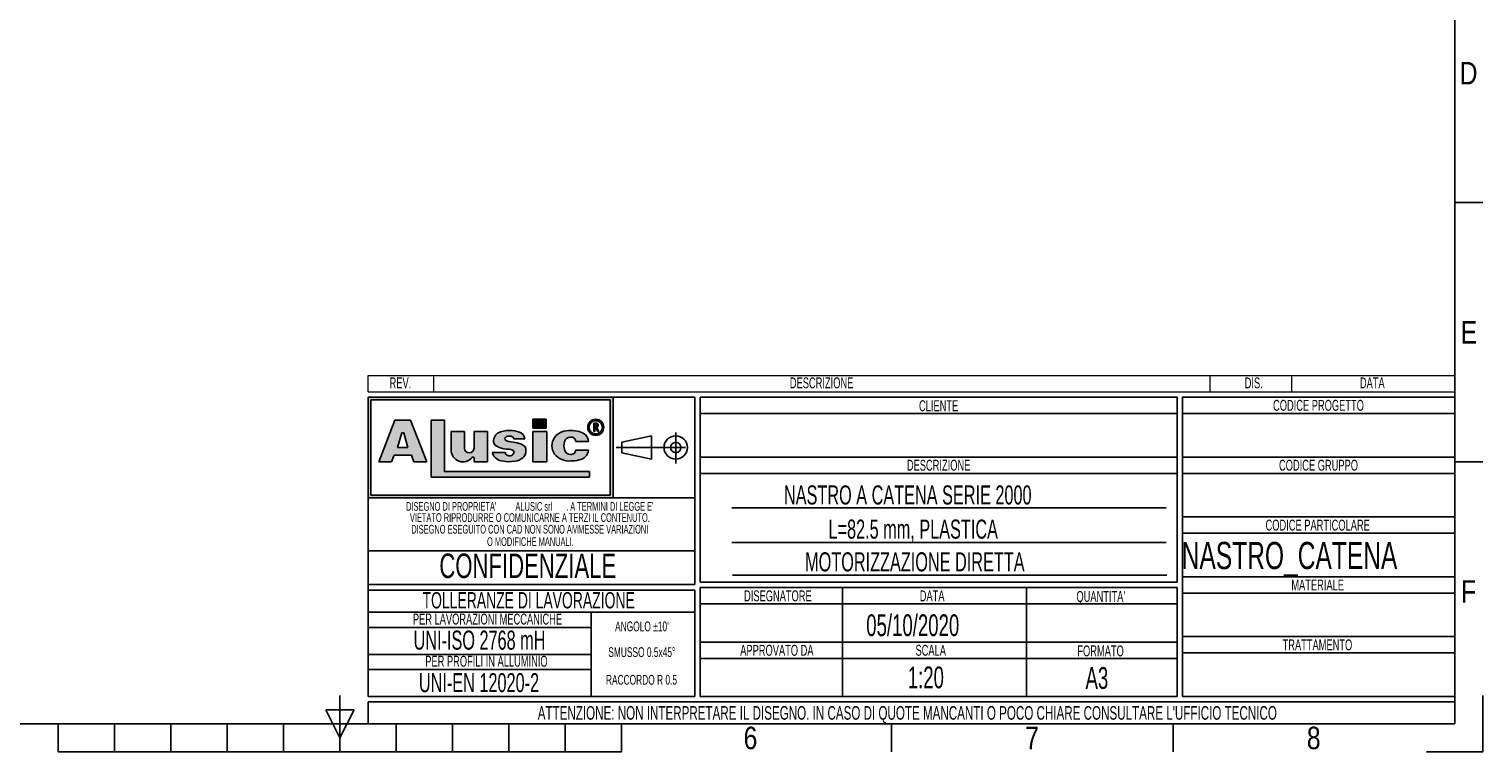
# Model space of a CAD drawing. Header units: millimetres. Extents: x 0 to 420, y 0 to 297.
# Tile 2 of 24: x 153 to 420, y 0 to 133. Entities that reach past the tile are written whole.
import ezdxf
from ezdxf.enums import TextEntityAlignment as Align

# ---------------------------------------------------------------- set-up
doc = ezdxf.new("R2010")
doc.units = ezdxf.units.MM
doc.linetypes.add('CENTERX2', pattern=[20.319999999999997, 12.7, -2.54, 2.54, -2.54])
doc.layers.add('CARTIGLIO', color=140, linetype='Continuous')
doc.styles.add('SLDTEXTSTYLE0', font='TXT', dxfattribs={"width": 0.6382978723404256})
doc.styles.add('SLDTEXTSTYLE1', font='TXT', dxfattribs={"width": 0.675})
doc.styles.add('SLDTEXTSTYLE2', font='TXT', dxfattribs={"width": 0.8214676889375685})

# ---------------------------------------------------------------- blocks, each defined once
blk = doc.blocks.new('SW_NOTE_0')
at = {"layer": 'CARTIGLIO', "color": 0, "insert": (1.968085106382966, 2.578135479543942), "char_height": 2, "attachment_point": 2, "style": 'SLDTEXTSTYLE0'}
blk.add_mtext('DIS.', dxfattribs=at)
blk = doc.blocks.new('SW_NOTE_0_1')
at = {"layer": 'CARTIGLIO', "color": 0, "insert": (7.101063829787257, 2.578135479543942), "char_height": 2, "attachment_point": 2, "style": 'SLDTEXTSTYLE0'}
blk.add_mtext('DESCRIZIONE', dxfattribs=at)
blk = doc.blocks.new('SW_NOTE_0_2')
at = {"layer": 'CARTIGLIO', "color": 0, "insert": (2.845744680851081, 2.578135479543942), "char_height": 2, "attachment_point": 2, "style": 'SLDTEXTSTYLE0'}
blk.add_mtext('DATA', dxfattribs=at)
blk = doc.blocks.new('SW_NOTE_0_3')
at = {"layer": 'CARTIGLIO', "color": 0, "insert": (2.34042553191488, 2.578135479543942), "char_height": 2, "attachment_point": 2, "style": 'SLDTEXTSTYLE0'}
blk.add_mtext('REV.', dxfattribs=at)
blk = doc.blocks.new('SW_NOTE_0_4')
at = {"layer": 'CARTIGLIO', "color": 0, "insert": (14.05585106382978, 4.511737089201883), "char_height": 3.5, "attachment_point": 2, "style": 'SLDTEXTSTYLE0'}
blk.add_mtext('UNI-EN 12020-2', dxfattribs=at)
blk = doc.blocks.new('SW_NOTE_0_5')
at = {"layer": 'CARTIGLIO', "color": 0, "insert": (13.85638297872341, 2.578135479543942), "char_height": 2, "attachment_point": 2, "style": 'SLDTEXTSTYLE0'}
blk.add_mtext('PER PROFILI IN ALLUMINIO', dxfattribs=at)
blk = doc.blocks.new('SW_NOTE_0_6')
at = {"layer": 'CARTIGLIO', "color": 0, "insert": (15.68484042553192, 4.511737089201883), "char_height": 3.5, "attachment_point": 2, "style": 'SLDTEXTSTYLE0'}
blk.add_mtext('UNI-ISO 2768 mH', dxfattribs=at)
blk = doc.blocks.new('SW_NOTE_0_7')
at = {"layer": 'CARTIGLIO', "color": 0, "insert": (18.30319148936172, 2.578135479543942), "char_height": 2, "attachment_point": 2, "style": 'SLDTEXTSTYLE0'}
blk.add_mtext('PER LAVORAZIONI MECCANICHE', dxfattribs=at)
blk = doc.blocks.new('SW_NOTE_0_8')
at = {"layer": 'CARTIGLIO', "color": 0, "insert": (8.569148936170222, 2.320321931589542), "char_height": 1.8, "attachment_point": 2, "style": 'SLDTEXTSTYLE0'}
blk.add_mtext('RACCORDO R 0.5', dxfattribs=at)
blk = doc.blocks.new('SW_NOTE_0_9')
at = {"layer": 'CARTIGLIO', "color": 0, "char_height": 1.6, "attachment_point": 2, "style": 'SLDTEXTSTYLE0'}
for s, insert in [("DISEGNO DI PROPRIETA'", (10.27659574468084, 2.062508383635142)), ('ALUSIC srl', (25.45120500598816, 2.062508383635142)), (". A TERMINI DI LEGGE E'", (39.41078027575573, 2.062508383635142))]:
    blk.add_mtext(s, dxfattribs=dict(at, insert=insert))
blk = doc.blocks.new('SW_NOTE_0_10')
at = {"layer": 'CARTIGLIO', "color": 0, "insert": (10.40425531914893, 2.062508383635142), "char_height": 1.6, "attachment_point": 2, "style": 'SLDTEXTSTYLE0'}
blk.add_mtext('O MODIFICHE MANUALI.', dxfattribs=at)
blk = doc.blocks.new('SW_NOTE_0_11')
at = {"layer": 'CARTIGLIO', "color": 0, "insert": (7.587765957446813, 2.320321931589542), "char_height": 1.8, "attachment_point": 2, "style": 'SLDTEXTSTYLE0'}
blk.add_mtext('SMUSSO 0.5x45°', dxfattribs=at)
blk = doc.blocks.new('SW_NOTE_0_12')
at = {"layer": 'CARTIGLIO', "color": 0, "insert": (27.3404255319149, 2.062508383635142), "char_height": 1.6, "attachment_point": 2, "style": 'SLDTEXTSTYLE0'}
blk.add_mtext('VIETATO RIPRODURRE O COMUNICARNE A TERZI IL CONTENUTO.', dxfattribs=at)
blk = doc.blocks.new('SW_NOTE_0_13')
at = {"layer": 'CARTIGLIO', "color": 0, "insert": (28.04255319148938, 2.062508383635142), "char_height": 1.6, "attachment_point": 2, "style": 'SLDTEXTSTYLE0'}
blk.add_mtext('DISEGNO ESEGUITO CON CAD NON SONO AMMESSE VARIAZIONI', dxfattribs=at)
blk = doc.blocks.new('SW_NOTE_0_14')
at = {"layer": 'CARTIGLIO', "color": 0, "insert": (21.07265624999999, 5.800804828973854), "char_height": 4.500000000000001, "attachment_point": 2, "style": 'SLDTEXTSTYLE1'}
blk.add_mtext('CONFIDENZIALE', dxfattribs=at)
blk = doc.blocks.new('SW_NOTE_0_15')
at = {"layer": 'CARTIGLIO', "color": 0, "insert": (23.93617021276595, 3.867203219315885), "char_height": 3, "attachment_point": 2, "style": 'SLDTEXTSTYLE0'}
blk.add_mtext('TOLLERANZE DI LAVORAZIONE', dxfattribs=at)
blk = doc.blocks.new('SW_NOTE_0_16')
at = {"layer": 'CARTIGLIO', "color": 0, "insert": (6.67819148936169, 2.320321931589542), "char_height": 1.8, "attachment_point": 2, "style": 'SLDTEXTSTYLE0'}
blk.add_mtext("ANGOLO ±10'", dxfattribs=at)
blk = doc.blocks.new('SW_NOTE_0_17')
at = {"layer": 'CARTIGLIO', "color": 0, "insert": (10.69148936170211, 2.578135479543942), "char_height": 2, "attachment_point": 2, "style": 'SLDTEXTSTYLE0'}
blk.add_mtext('CODICE PROGETTO', dxfattribs=at)
blk = doc.blocks.new('SW_NOTE_0_18')
at = {"layer": 'CARTIGLIO', "color": 0, "insert": (9.547872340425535, 2.578135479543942), "char_height": 2, "attachment_point": 2, "style": 'SLDTEXTSTYLE0'}
blk.add_mtext('CODICE GRUPPO', dxfattribs=at)
blk = doc.blocks.new('SW_NOTE_0_19')
at = {"layer": 'CARTIGLIO', "color": 0, "insert": (12.15425531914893, 2.578135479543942), "char_height": 2, "attachment_point": 2, "style": 'SLDTEXTSTYLE0'}
blk.add_mtext('CODICE PARTICOLARE', dxfattribs=at)
blk = doc.blocks.new('SW_NOTE_0_20')
at = {"layer": 'CARTIGLIO', "color": 0, "insert": (5.691489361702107, 2.578135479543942), "char_height": 2, "attachment_point": 2, "style": 'SLDTEXTSTYLE0'}
blk.add_mtext('MATERIALE', dxfattribs=at)
blk = doc.blocks.new('SW_NOTE_0_21')
at = {"layer": 'CARTIGLIO', "color": 0, "insert": (4.228723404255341, 2.578135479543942), "char_height": 2, "attachment_point": 2, "style": 'SLDTEXTSTYLE0'}
blk.add_mtext('CLIENTE', dxfattribs=at)
blk = doc.blocks.new('SW_NOTE_0_22')
at = {"layer": 'CARTIGLIO', "color": 0, "insert": (7.101063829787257, 2.578135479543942), "char_height": 2, "attachment_point": 2, "style": 'SLDTEXTSTYLE0'}
blk.add_mtext('DESCRIZIONE', dxfattribs=at)
blk = doc.blocks.new('SW_NOTE_0_23')
at = {"layer": 'CARTIGLIO', "color": 0, "insert": (5.558510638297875, 2.578135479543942), "char_height": 2, "attachment_point": 2, "style": 'SLDTEXTSTYLE0'}
blk.add_mtext("QUANTITA'", dxfattribs=at)
blk = doc.blocks.new('SW_NOTE_0_24')
at = {"layer": 'CARTIGLIO', "color": 0, "insert": (2.845744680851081, 2.578135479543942), "char_height": 2, "attachment_point": 2, "style": 'SLDTEXTSTYLE0'}
blk.add_mtext('DATA', dxfattribs=at)
blk = doc.blocks.new('SW_NOTE_0_25')
at = {"layer": 'CARTIGLIO', "color": 0, "insert": (7.606382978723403, 2.578135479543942), "char_height": 2, "attachment_point": 2, "style": 'SLDTEXTSTYLE0'}
blk.add_mtext('DISEGNATORE', dxfattribs=at)
blk = doc.blocks.new('SW_NOTE_0_26')
at = {"layer": 'CARTIGLIO', "color": 0, "insert": (5.398936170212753, 2.578135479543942), "char_height": 2, "attachment_point": 2, "style": 'SLDTEXTSTYLE0'}
blk.add_mtext('FORMATO', dxfattribs=at)
blk = doc.blocks.new('SW_NOTE_0_27')
at = {"layer": 'CARTIGLIO', "color": 0, "insert": (8.670212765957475, 2.578135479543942), "char_height": 2, "attachment_point": 2, "style": 'SLDTEXTSTYLE0'}
blk.add_mtext('APPROVATO DA', dxfattribs=at)
blk = doc.blocks.new('SW_NOTE_0_28')
at = {"layer": 'CARTIGLIO', "color": 0, "insert": (3.510638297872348, 2.578135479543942), "char_height": 2, "attachment_point": 2, "style": 'SLDTEXTSTYLE0'}
blk.add_mtext('SCALA', dxfattribs=at)
blk = doc.blocks.new('SW_NOTE_0_29')
at = {"layer": 'CARTIGLIO', "color": 0, "insert": (85.40558510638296, 3.222669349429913), "char_height": 2.5, "attachment_point": 2, "style": 'SLDTEXTSTYLE0'}
blk.add_mtext("ATTENZIONE: NON INTERPRETARE IL DISEGNO. IN CASO DI QUOTE MANCANTI O POCO CHIARE CONSULTARE L'UFFICIO TECNICO", dxfattribs=at)
blk = doc.blocks.new('SW_NOTE_0_30')
at = {"layer": 'CARTIGLIO', "color": 0, "insert": (7.526595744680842, 2.578135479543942), "char_height": 2, "attachment_point": 2, "style": 'SLDTEXTSTYLE0'}
blk.add_mtext('TRATTAMENTO', dxfattribs=at)
blk = doc.blocks.new('Cartiglio ALUSIC particolari STD')
at = {"layer": 'CARTIGLIO'}
h = blk.add_hatch(color=256, dxfattribs=at)
h.paths.add_polyline_path([(175.6752307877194, 247.7132947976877), (175.6752307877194, 229.2132947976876), (220.6752307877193, 229.2132947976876), (220.6752307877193, 247.7132947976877)], flags=0)
h.paths.add_polyline_path([(176.1752307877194, 229.7132947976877), (176.1752307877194, 247.2132947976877), (220.1752307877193, 247.2132947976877), (220.1752307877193, 229.7132947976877)], flags=0)
h = blk.add_hatch(color=256, dxfattribs=at)
h.paths.add_polyline_path([(179.9963944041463, 235.8207167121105), (180.465276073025, 237.0349162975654), (183.6345063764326, 237.0349162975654), (184.103388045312, 235.8207167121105), (186.455199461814, 235.8207167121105), (183.4874420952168, 243.5059174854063), (180.6123403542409, 243.5059174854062), (177.6445829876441, 235.8207167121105)], flags=0)
h.paths.add_polyline_path([(181.1002992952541, 238.4359343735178), (181.8750070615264, 241.1689926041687), (182.2247753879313, 241.1689926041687), (182.9994831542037, 238.4359343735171)], flags=0)
for points in [[(189.726070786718, 243.5099477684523), (187.2568362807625, 243.5099477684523), (187.2568362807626, 232.9839336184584), (216.346566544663, 232.9839336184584), (216.346566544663, 234.0739837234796), (189.726070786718, 234.0739837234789)], [(205.9157645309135, 243.6451419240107), (205.9157645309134, 242.0388308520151), (208.4026610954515, 242.0388308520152), (208.4026610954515, 243.6451419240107)], [(208.4880238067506, 241.3950893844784), (205.9157645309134, 241.3950893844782), (205.9157645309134, 235.8207167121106), (208.4880238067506, 235.8207167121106)]]:
    blk.add_hatch(color=256, dxfattribs=at).paths.add_polyline_path(points, flags=0)
h = blk.add_hatch(color=256, dxfattribs=at)
edge = h.paths.add_edge_path(flags=0)
edge.add_arc((217.4963133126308, 242.1652733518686), 1.479868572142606, 0, 360)
edge = h.paths.add_edge_path(flags=0)
edge.add_arc((217.4963133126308, 242.1652733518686), 1.214864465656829, 0, 360)
h = blk.add_hatch(color=256, dxfattribs=at)
edge = h.paths.add_edge_path(flags=0)
edge.add_arc((194.2619790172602, 238.3328699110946), 0.8721260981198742, 180, 360, ccw=False)
edge.add_line((193.3898529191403, 238.3328699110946), (193.3898529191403, 241.3950893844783))
edge.add_line((193.3898529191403, 241.3950893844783), (190.9285191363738, 241.3950893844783))
edge.add_line((190.9285191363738, 241.3950893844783), (190.9285191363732, 237.9783312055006))
edge.add_arc((193.0861336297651, 237.9783312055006), 2.157614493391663, 180, 321.9680973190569)
edge.add_arc((194.9391651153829, 236.5289220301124), 0.1949400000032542, 3.751097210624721e-10, 141.9680973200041, ccw=False)
edge.add_line((195.1341051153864, 236.5289220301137), (195.1341051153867, 235.8207167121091))
edge.add_line((195.1341051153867, 235.8207167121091), (197.6148195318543, 235.8207167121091))
edge.add_line((197.6148195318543, 235.8207167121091), (197.6148195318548, 241.3950893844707))
edge.add_line((197.6148195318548, 241.3950893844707), (195.1341051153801, 241.3950893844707))
edge.add_line((195.1341051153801, 241.3950893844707), (195.1341051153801, 238.3328699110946))
h = blk.add_hatch(color=256, dxfattribs=at)
edge = h.paths.add_edge_path(flags=0)
edge.add_line((201.4260816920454, 235.8017439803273), (202.6657446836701, 235.9456470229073))
edge.add_arc((202.329266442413, 238.631519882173), 2.706867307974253, 277.1406456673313, 311.0032214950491)
edge.add_arc((203.4500368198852, 237.5679483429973), 1.178212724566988, 303.7868133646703, 347.8980612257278)
edge.add_arc((202.7591436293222, 237.8600682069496), 1.920162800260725, 343.693523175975, 381.4193527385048)
edge.add_arc((202.6211329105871, 236.5671389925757), 2.77207698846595, 46.00269433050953, 81.2509677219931)
edge.add_arc((194.8645641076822, 197.2610710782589), 42.83386613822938, 78.993004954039, 81.01866969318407)
edge.add_arc((201.791685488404, 241.2254031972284), 1.672976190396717, 238.7770991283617, 261.74465207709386, ccw=False)
edge.add_arc((201.2153024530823, 240.0677304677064), 0.3988810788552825, 114.64010585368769, 223.1865854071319, ccw=False)
edge.add_arc((201.6334056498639, 239.1857459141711), 1.374925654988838, 90.51660503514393, 115.1534325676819, ccw=False)
edge.add_arc((201.6831021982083, 239.5760411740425), 0.986530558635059, 50.694882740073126, 93.60864602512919, ccw=False)
edge.add_arc((201.9697940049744, 239.9445101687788), 0.519939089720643, 14.547573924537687, 49.4198797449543, ccw=False)
edge.add_line((202.4730635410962, 240.0751104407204), (204.4675927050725, 240.0751104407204))
edge.add_arc((203.0576035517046, 239.9357336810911), 1.416861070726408, 5.64532107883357, 71.38339334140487)
edge.add_arc((201.7960014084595, 236.355567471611), 5.212710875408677, 70.80435731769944, 90.86664277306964)
edge.add_arc((201.3918249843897, 237.7332340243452), 3.848224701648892, 85.15036290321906, 119.91204055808)
edge.add_arc((200.4630711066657, 239.596929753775), 1.774008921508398, 123.9309471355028, 174.9914571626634)
edge.add_arc((199.7112523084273, 239.6370426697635), 1.021881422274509, 173.5516105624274, 249.3813116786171)
edge.add_arc((201.1522143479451, 241.6000363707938), 3.430150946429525, 238.332046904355, 269.1908231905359)
edge.add_arc((201.2712411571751, 236.022650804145), 2.154096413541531, 64.99796384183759, 94.45891481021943, ccw=False)
edge.add_arc((202.0592687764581, 237.5956085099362), 0.398545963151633, -35.58612148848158, 72.11412463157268, ccw=False)
edge.add_arc((201.6903477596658, 237.6535955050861), 0.7512299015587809, 245.201083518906, 337.29941344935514, ccw=False)
edge.add_arc((201.6384661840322, 237.7297070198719), 0.8024620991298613, 192.55915917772, 250.8523518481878, ccw=False)
edge.add_line((200.8552053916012, 237.5552136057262), (198.4723136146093, 237.5552136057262))
edge.add_arc((200.5696156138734, 238.1164948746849), 2.1711085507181, 194.982434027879, 258.3364147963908)
edge.add_line((200.1306936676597, 235.9902164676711), (201.4260816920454, 235.8017439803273))
h = blk.add_hatch(color=256, dxfattribs=at)
edge = h.paths.add_edge_path(flags=0)
edge.add_arc((212.8489752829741, 238.2774034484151), 1.095489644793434, 191.1589777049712, 269.92854925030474, ccw=False)
edge.add_arc((213.9973597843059, 238.7808861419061), 2.335462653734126, 162.1599290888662, 197.8400709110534, ccw=False)
edge.add_arc((212.8489752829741, 239.284368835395), 1.095489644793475, 90.0714507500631, 168.8410222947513, ccw=False)
edge.add_arc((212.9558587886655, 239.5292842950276), 0.8574339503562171, 2.5666577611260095, 97.25285314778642, ccw=False)
edge.add_line((213.8124325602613, 239.5676816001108), (216.1889448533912, 239.5676816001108))
edge.add_arc((214.1254209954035, 239.3204036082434), 2.078287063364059, 6.833333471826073, 81.00039250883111)
edge.add_arc((213.0403652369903, 236.4056797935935), 5.163706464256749, 74.15176759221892, 91.31975036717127)
edge.add_arc((212.577937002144, 238.1509364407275), 3.434301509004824, 84.2596919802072, 140.8312604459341)
edge.add_arc((212.2748599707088, 238.7808861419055), 2.817144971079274, 146.8823062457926, 213.1176937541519)
edge.add_arc((212.5779370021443, 239.4108358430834), 3.434301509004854, 219.1687395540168, 275.7403080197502)
edge.add_arc((213.0403652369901, 241.1560924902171), 5.163706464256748, 268.6802496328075, 285.8482324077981)
edge.add_arc((214.1254209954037, 238.2413686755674), 2.078287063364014, 278.9996074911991, 353.1666665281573)
edge.add_line((216.1889448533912, 237.9940906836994), (213.8124325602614, 237.9940906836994))
edge.add_arc((212.9558587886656, 238.0324879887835), 0.8574339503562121, 262.7471468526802, 357.4333422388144, ccw=False)
h = blk.add_hatch(color=256, dxfattribs=at)
edge = h.paths.add_edge_path(flags=0)
edge.add_arc((217.5944506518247, 242.5818626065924), 0.3723980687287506, 277.1406326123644, 450.0000000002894)
edge.add_line((217.5944506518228, 242.9542606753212), (217.1543350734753, 242.9542606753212))
edge.add_line((217.1543350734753, 242.9542606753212), (217.1543350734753, 241.4023140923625))
edge.add_line((217.1543350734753, 241.4023140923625), (217.3097420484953, 241.4023140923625))
edge.add_line((217.3097420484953, 241.4023140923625), (217.3097420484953, 242.2094645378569))
edge.add_line((217.3097420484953, 242.2094645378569), (217.4681345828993, 242.2094645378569))
edge.add_line((217.4681345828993, 242.2094645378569), (217.8753428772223, 241.4023140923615))
edge.add_line((217.8753428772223, 241.4023140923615), (218.0494071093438, 241.4023140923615))
edge.add_line((218.0494071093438, 241.4023140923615), (217.6407416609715, 242.212352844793))
edge = h.paths.add_edge_path(flags=0)
edge.add_line((217.3097420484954, 242.7988537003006), (217.5944506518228, 242.7988537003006))
edge.add_arc((217.5944506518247, 242.5818626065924), 0.2169910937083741, -90.00000000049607, 90.00000000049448, ccw=False)
edge.add_line((217.5944506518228, 242.3648715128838), (217.3097420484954, 242.3648715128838))
edge.add_line((217.3097420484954, 242.3648715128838), (217.3097420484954, 242.7988537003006))
at = {"color": 161, "linetype": 'Continuous', "lineweight": 18}
for p, q in [((175.6752307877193, 248.7132947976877), (175.6752307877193, 251.7132947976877)), ((175.6752307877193, 251.7132947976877), (375.3252307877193, 251.7132947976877)), ((187.6752307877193, 251.7132947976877), (187.6752307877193, 248.7132947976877)), ((330.3252307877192, 251.7132947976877), (330.3252307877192, 248.7132947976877)), ((345.3252307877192, 251.7132947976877), (345.3252307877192, 248.7132947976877)), ((375.3252307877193, 248.7132947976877), (375.3252307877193, 251.7132947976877)), ((175.6752307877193, 248.7132947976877), (375.3252307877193, 248.7132947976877))]:
    blk.add_line(p, q, dxfattribs=at)
at = {"layer": 'CARTIGLIO'}
for p, q in [((175.6752307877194, 247.7132947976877), (175.6752307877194, 229.2132947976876)), ((175.6752307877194, 247.7132947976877), (175.6752307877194, 192.7132947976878)), ((235.6752307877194, 247.7132947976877), (175.6752307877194, 247.7132947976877)), ((220.6752307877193, 247.7132947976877), (175.6752307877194, 247.7132947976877)), ((175.6752307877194, 247.7132947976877), (175.6752307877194, 229.2132947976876)), ((175.6752307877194, 247.7132947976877), (175.6752307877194, 213.2641084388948)), ((176.1752307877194, 229.7132947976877), (176.1752307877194, 247.2132947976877)), ((176.1752307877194, 247.2132947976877), (176.1752307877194, 229.7132947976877)), ((176.1752307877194, 247.2132947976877), (220.1752307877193, 247.2132947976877)), ((220.1752307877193, 247.2132947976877), (176.1752307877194, 247.2132947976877)), ((220.1752307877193, 247.2132947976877), (220.1752307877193, 229.7132947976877)), ((220.1752307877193, 229.7132947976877), (220.1752307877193, 247.2132947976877)), ((220.6752307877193, 229.2132947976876), (220.6752307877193, 247.7132947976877)), ((220.6752307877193, 247.7132947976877), (220.6752307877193, 229.2132947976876)), ((235.6752307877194, 213.2641084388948), (235.6752307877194, 247.7132947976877)), ((324.3252307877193, 247.7132947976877), (236.6752307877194, 247.7132947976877)), ((236.6752307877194, 247.7132947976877), (236.6752307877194, 213.7132947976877)), ((324.3252307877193, 213.7132947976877), (324.3252307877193, 247.7132947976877)), ((375.3252307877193, 247.7132947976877), (325.3252307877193, 247.7132947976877)), ((325.3252307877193, 247.7132947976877), (325.3252307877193, 192.7132947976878)), ((375.3252307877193, 192.7132947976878), (375.3252307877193, 247.7132947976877)), ((180.6123403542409, 243.5059174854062), (177.6445829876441, 235.8207167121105)), ((177.6445829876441, 235.8207167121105), (180.6123403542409, 243.5059174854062)), ((183.4874420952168, 243.5059174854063), (180.6123403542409, 243.5059174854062)), ((180.6123403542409, 243.5059174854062), (183.4874420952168, 243.5059174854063)), ((186.455199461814, 235.8207167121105), (183.4874420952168, 243.5059174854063)), ((186.455199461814, 235.8207167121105), (183.4874420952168, 243.5059174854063)), ((189.726070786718, 243.5099477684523), (187.2568362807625, 243.5099477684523)), ((187.2568362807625, 243.5099477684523), (187.2568362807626, 232.9839336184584)), ((189.726070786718, 243.5099477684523), (187.2568362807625, 243.5099477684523)), ((187.2568362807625, 243.5099477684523), (187.2568362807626, 232.9839336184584)), ((189.726070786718, 234.0739837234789), (189.726070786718, 243.5099477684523)), ((189.726070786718, 234.0739837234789), (189.726070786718, 243.5099477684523)), ((208.4026610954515, 243.6451419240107), (205.9157645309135, 243.6451419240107)), ((205.9157645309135, 243.6451419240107), (205.9157645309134, 242.0388308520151)), ((205.9157645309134, 242.0388308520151), (205.9157645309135, 243.6451419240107)), ((205.9157645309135, 243.6451419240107), (208.4026610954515, 243.6451419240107)), ((208.4026610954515, 243.6451419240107), (208.4026610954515, 242.0388308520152)), ((208.4026610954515, 242.0388308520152), (208.4026610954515, 243.6451419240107)), ((236.6752307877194, 244.7132947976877), (324.3252307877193, 244.7132947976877)), ((325.3252307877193, 244.7132947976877), (375.3252307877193, 244.7132947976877)), ((181.1002992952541, 238.4359343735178), (181.8750070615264, 241.1689926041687)), ((181.8750070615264, 241.1689926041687), (181.1002992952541, 238.4359343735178)), ((181.8750070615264, 241.1689926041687), (182.2247753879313, 241.1689926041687)), ((181.8750070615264, 241.1689926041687), (182.2247753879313, 241.1689926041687)), ((182.2247753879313, 241.1689926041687), (182.9994831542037, 238.4359343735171)), ((182.2247753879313, 241.1689926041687), (182.9994831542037, 238.4359343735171)), ((190.9285191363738, 241.3950893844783), (190.9285191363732, 237.9783312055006)), ((193.3898529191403, 241.3950893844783), (190.9285191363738, 241.3950893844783)), ((193.3898529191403, 241.3950893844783), (190.9285191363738, 241.3950893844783)), ((190.9285191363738, 241.3950893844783), (190.9285191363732, 237.9783312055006)), ((193.3898529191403, 238.3328699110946), (193.3898529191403, 241.3950893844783)), ((193.3898529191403, 241.3950893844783), (193.3898529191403, 238.3328699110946)), ((197.6148195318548, 241.3950893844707), (195.1341051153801, 241.3950893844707)), ((195.1341051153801, 241.3950893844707), (195.1341051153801, 238.3328699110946)), ((195.1341051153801, 241.3950893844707), (195.1341051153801, 238.3328699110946)), ((197.6148195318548, 241.3950893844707), (195.1341051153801, 241.3950893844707)), ((197.6148195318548, 241.3950893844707), (197.6148195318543, 235.8207167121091)), ((197.6148195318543, 235.8207167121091), (197.6148195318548, 241.3950893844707)), ((205.9157645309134, 242.0388308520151), (208.4026610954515, 242.0388308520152)), ((208.4026610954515, 242.0388308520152), (205.9157645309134, 242.0388308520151)), ((208.4880238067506, 241.3950893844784), (205.9157645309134, 241.3950893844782)), ((205.9157645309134, 241.3950893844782), (205.9157645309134, 235.8207167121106)), ((205.9157645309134, 241.3950893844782), (208.4880238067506, 241.3950893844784)), ((205.9157645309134, 235.8207167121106), (205.9157645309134, 241.3950893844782)), ((208.4880238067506, 235.8207167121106), (208.4880238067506, 241.3950893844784)), ((208.4880238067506, 241.3950893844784), (208.4880238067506, 235.8207167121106)), ((217.1543350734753, 241.4023140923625), (217.1543350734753, 242.9542606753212)), ((217.1543350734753, 241.4023140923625), (217.1543350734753, 242.9542606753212)), ((217.1543350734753, 242.9542606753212), (217.5944506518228, 242.9542606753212)), ((217.1543350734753, 242.9542606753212), (217.5944506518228, 242.9542606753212)), ((217.1543350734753, 241.4023140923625), (217.3097420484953, 241.4023140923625)), ((217.3097420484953, 241.4023140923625), (217.1543350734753, 241.4023140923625)), ((217.3097420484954, 242.7988537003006), (217.5944506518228, 242.7988537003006)), ((217.3097420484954, 242.3648715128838), (217.3097420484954, 242.7988537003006)), ((217.3097420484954, 242.3648715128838), (217.3097420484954, 242.7988537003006)), ((217.3097420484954, 242.7988537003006), (217.5944506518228, 242.7988537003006)), ((217.3097420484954, 242.3648715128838), (217.5944506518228, 242.3648715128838)), ((217.5944506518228, 242.3648715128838), (217.3097420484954, 242.3648715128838)), ((217.3097420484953, 242.2094645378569), (217.3097420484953, 241.4023140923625)), ((217.3097420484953, 241.4023140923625), (217.3097420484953, 242.2094645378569)), ((217.4681345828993, 242.2094645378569), (217.3097420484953, 242.2094645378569)), ((217.3097420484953, 242.2094645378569), (217.4681345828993, 242.2094645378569)), ((217.8753428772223, 241.4023140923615), (217.4681345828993, 242.2094645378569)), ((217.4681345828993, 242.2094645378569), (217.8753428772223, 241.4023140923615)), ((217.6407416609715, 242.212352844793), (218.0494071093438, 241.4023140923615)), ((217.6407416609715, 242.212352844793), (218.0494071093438, 241.4023140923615)), ((217.8753428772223, 241.4023140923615), (218.0494071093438, 241.4023140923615)), ((218.0494071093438, 241.4023140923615), (217.8753428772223, 241.4023140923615)), ((222.2665680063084, 239.420334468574), (227.759141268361, 240.6015329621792)), ((227.759141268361, 240.6015329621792), (227.7591412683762, 236.3250566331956)), ((182.9994831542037, 238.4359343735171), (181.1002992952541, 238.4359343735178)), ((181.1002992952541, 238.4359343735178), (182.9994831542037, 238.4359343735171)), ((202.4730635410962, 240.0751104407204), (204.4675927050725, 240.0751104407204)), ((204.4675927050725, 240.0751104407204), (202.4730635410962, 240.0751104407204)), ((213.8124325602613, 239.5676816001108), (216.1889448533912, 239.5676816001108)), ((213.8124325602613, 239.5676816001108), (216.1889448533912, 239.5676816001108)), ((216.1889448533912, 237.9940906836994), (213.8124325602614, 237.9940906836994)), ((213.8124325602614, 237.9940906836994), (216.1889448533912, 237.9940906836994)), ((222.2665680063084, 239.420334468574), (222.2665680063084, 237.5062551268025)), ((177.6445829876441, 235.8207167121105), (179.9963944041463, 235.8207167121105)), ((177.6445829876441, 235.8207167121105), (179.9963944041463, 235.8207167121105)), ((179.9963944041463, 235.8207167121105), (180.465276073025, 237.0349162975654)), ((179.9963944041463, 235.8207167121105), (180.465276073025, 237.0349162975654)), ((180.465276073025, 237.0349162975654), (183.6345063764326, 237.0349162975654)), ((180.465276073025, 237.0349162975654), (183.6345063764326, 237.0349162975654)), ((184.103388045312, 235.8207167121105), (183.6345063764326, 237.0349162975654)), ((183.6345063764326, 237.0349162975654), (184.103388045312, 235.8207167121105)), ((184.103388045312, 235.8207167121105), (186.455199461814, 235.8207167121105)), ((184.103388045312, 235.8207167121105), (186.455199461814, 235.8207167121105)), ((195.1341051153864, 236.5289220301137), (195.1341051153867, 235.8207167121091)), ((195.1341051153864, 236.5289220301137), (195.1341051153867, 235.8207167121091)), ((195.1341051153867, 235.8207167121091), (197.6148195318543, 235.8207167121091)), ((197.6148195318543, 235.8207167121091), (195.1341051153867, 235.8207167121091)), ((200.8552053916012, 237.5552136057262), (198.4723136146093, 237.5552136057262)), ((200.8552053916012, 237.5552136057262), (198.4723136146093, 237.5552136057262)), ((200.1306936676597, 235.9902164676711), (201.4260816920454, 235.8017439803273)), ((200.1306936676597, 235.9902164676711), (201.4260816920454, 235.8017439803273)), ((201.4260816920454, 235.8017439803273), (202.6657446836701, 235.9456470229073)), ((201.4260816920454, 235.8017439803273), (202.6657446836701, 235.9456470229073)), ((205.9157645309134, 235.8207167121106), (208.4880238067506, 235.8207167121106)), ((208.4880238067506, 235.8207167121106), (205.9157645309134, 235.8207167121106)), ((222.2665680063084, 237.5062551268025), (227.7591412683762, 236.3250566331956)), ((236.6752307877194, 236.7132947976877), (324.3252307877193, 236.7132947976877)), ((325.3252307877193, 236.7132947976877), (375.3252307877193, 236.7132947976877)), ((187.2568362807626, 232.9839336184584), (216.346566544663, 232.9839336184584)), ((187.2568362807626, 232.9839336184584), (216.346566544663, 232.9839336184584)), ((216.346566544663, 234.0739837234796), (189.726070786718, 234.0739837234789)), ((216.346566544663, 234.0739837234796), (189.726070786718, 234.0739837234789)), ((216.346566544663, 232.9839336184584), (216.346566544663, 234.0739837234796)), ((216.346566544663, 232.9839336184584), (216.346566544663, 234.0739837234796)), ((236.6752307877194, 233.7132947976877), (324.3252307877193, 233.7132947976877)), ((325.3252307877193, 233.7132947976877), (375.3252307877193, 233.7132947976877)), ((175.6752307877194, 229.2132947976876), (220.6752307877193, 229.2132947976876)), ((175.6752307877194, 229.2132947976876), (235.6752307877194, 229.2132947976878)), ((220.1752307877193, 229.7132947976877), (176.1752307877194, 229.7132947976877)), ((176.1752307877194, 229.7132947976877), (220.1752307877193, 229.7132947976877)), ((322.3252307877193, 227.3799614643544), (242.5002307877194, 227.3799614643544)), ((325.3252307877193, 225.7132947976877), (375.3252307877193, 225.7132947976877)), ((325.3252307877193, 222.7132947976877), (375.3252307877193, 222.7132947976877)), ((235.6752307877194, 219.4779138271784), (175.6752307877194, 219.4779138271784)), ((242.5002307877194, 221.0217416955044), (322.3252307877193, 221.0217416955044)), ((236.6752307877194, 213.7132947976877), (324.3252307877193, 213.7132947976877)), ((242.6228336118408, 215.0313303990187), (322.4478336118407, 215.0313303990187)), ((325.3252307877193, 214.7132947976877), (375.3252307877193, 214.7132947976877)), ((235.6752307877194, 213.2641084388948), (175.6752307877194, 213.2641084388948)), ((175.6752307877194, 212.2641084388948), (235.6752307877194, 212.2641084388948)), ((175.6752307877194, 212.2641084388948), (175.6752307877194, 192.7132947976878)), ((235.6752307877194, 192.7132947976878), (235.6752307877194, 212.2641084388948)), ((236.6752307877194, 212.7132947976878), (324.3252307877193, 212.7132947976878)), ((236.6752307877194, 192.7132947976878), (236.6752307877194, 212.7132947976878)), ((262.8472277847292, 212.7132947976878), (262.8472277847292, 192.7132947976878)), ((296.6722277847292, 212.7132947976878), (296.6722277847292, 192.7132947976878)), ((324.3252307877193, 212.7132947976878), (324.3252307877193, 192.7132947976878)), ((325.3252307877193, 211.7132947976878), (375.3252307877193, 211.7132947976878)), ((236.6752307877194, 209.7132947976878), (324.3252307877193, 209.7132947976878)), ((235.6612716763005, 208.2042541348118), (175.6612716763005, 208.2042541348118)), ((216.684767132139, 192.7132947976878), (216.684767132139, 208.2042541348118)), ((175.6752307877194, 205.3858848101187), (216.684767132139, 205.3858848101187)), ((325.3252307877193, 203.7132947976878), (375.3252307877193, 203.7132947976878)), ((216.684767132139, 200.4587744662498), (175.6752307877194, 200.4587744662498)), ((236.6752307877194, 202.7132947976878), (324.3252307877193, 202.7132947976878)), ((325.3252307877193, 200.7132947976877), (375.3252307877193, 200.7132947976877)), ((175.6891898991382, 197.6792182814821), (216.6987262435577, 197.6792182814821)), ((236.6752307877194, 199.7132947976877), (324.3252307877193, 199.7132947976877)), ((175.6752307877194, 192.7132947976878), (235.6752307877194, 192.7132947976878)), ((324.3252307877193, 192.7132947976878), (236.6752307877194, 192.7132947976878)), ((325.3252307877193, 192.7132947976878), (375.3252307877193, 192.7132947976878)), ((375.3252307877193, 191.7132947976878), (175.6752307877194, 191.7132947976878)), ((175.6752307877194, 191.7132947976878), (175.6752307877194, 187.7132947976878)), ((375.3252307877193, 187.7132947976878), (375.3252307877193, 191.7132947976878)), ((175.6752307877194, 187.7132947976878), (375.3252307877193, 187.7132947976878))]:
    blk.add_line(p, q, dxfattribs=at)
at = {"layer": 'CARTIGLIO', "linetype": 'CENTERX2'}
for p, q in [((232.1939749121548, 241.2151324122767), (232.1939749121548, 235.5497603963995)), ((221.2625504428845, 238.4632947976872), (235.0879111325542, 238.4632947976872))]:
    blk.add_line(p, q, dxfattribs=at)
at = {"layer": 'CARTIGLIO', "linetype": 'Continuous'}
blk.add_line((175.6736628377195, 187.7132947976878), (375.3252307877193, 187.7132947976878), dxfattribs=at)
at = {"layer": 'CARTIGLIO'}
for centre, radius in [((217.4963133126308, 242.1652733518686), 1.479868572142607), ((217.4963133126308, 242.1652733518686), 1.479868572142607), ((217.4963133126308, 242.1652733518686), 1.214864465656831), ((217.4963133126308, 242.1652733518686), 1.214864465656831), ((232.1939749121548, 238.4632947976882), 2.138238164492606), ((232.1939749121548, 238.4632947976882), 0.9570396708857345)]:
    blk.add_circle(centre, radius, dxfattribs=at)
for centre, radius, start, end in [((200.4630711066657, 239.596929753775), 1.774008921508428, 123.9309471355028, 174.9914571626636), ((200.4630711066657, 239.596929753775), 1.774008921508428, 123.9309471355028, 174.9914571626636), ((201.3918249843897, 237.7332340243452), 3.848224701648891, 85.15036290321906, 119.91204055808), ((201.3918249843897, 237.7332340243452), 3.848224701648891, 85.15036290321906, 119.91204055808), ((201.2153024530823, 240.0677304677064), 0.3988810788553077, 114.6401058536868, 223.1865854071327), ((201.2153024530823, 240.0677304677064), 0.3988810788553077, 114.6401058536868, 223.1865854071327), ((201.6334056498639, 239.1857459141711), 1.374925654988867, 90.51660503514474, 115.1534325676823), ((201.6334056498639, 239.1857459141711), 1.374925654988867, 90.51660503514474, 115.1534325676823), ((201.6831021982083, 239.5760411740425), 0.9865305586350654, 50.69488274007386, 93.60864602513), ((201.6831021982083, 239.5760411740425), 0.9865305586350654, 50.69488274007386, 93.60864602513), ((201.7960014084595, 236.355567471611), 5.212710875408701, 70.80435731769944, 90.86664277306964), ((201.7960014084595, 236.355567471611), 5.212710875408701, 70.80435731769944, 90.86664277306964), ((203.0576035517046, 239.9357336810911), 1.416861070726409, 5.64532107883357, 71.38339334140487), ((203.0576035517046, 239.9357336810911), 1.416861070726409, 5.64532107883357, 71.38339334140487), ((212.577937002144, 238.1509364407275), 3.434301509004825, 84.2596919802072, 140.8312604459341), ((212.577937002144, 238.1509364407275), 3.434301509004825, 84.2596919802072, 140.8312604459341), ((213.0403652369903, 236.4056797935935), 5.163706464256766, 74.15176759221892, 91.31975036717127), ((213.0403652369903, 236.4056797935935), 5.163706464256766, 74.15176759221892, 91.31975036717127), ((214.1254209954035, 239.3204036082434), 2.078287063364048, 6.833333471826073, 81.00039250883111), ((214.1254209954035, 239.3204036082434), 2.078287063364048, 6.833333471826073, 81.00039250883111), ((217.5944506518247, 242.5818626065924), 0.3723980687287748, 277.1406326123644, 90.00000000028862), ((217.5944506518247, 242.5818626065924), 0.3723980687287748, 277.1406326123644, 90.00000000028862), ((217.5944506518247, 242.5818626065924), 0.2169910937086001, 269.9999999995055, 90.00000000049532), ((217.5944506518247, 242.5818626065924), 0.2169910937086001, 269.9999999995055, 90.00000000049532), ((193.0861336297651, 237.9783312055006), 2.157614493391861, 180, 321.9680973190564), ((193.0861336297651, 237.9783312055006), 2.157614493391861, 180, 321.9680973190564), ((194.2619790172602, 238.3328699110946), 0.872126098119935, 180, 0), ((194.2619790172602, 238.3328699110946), 0.872126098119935, 180, 0), ((199.7112523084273, 239.6370426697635), 1.021881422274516, 173.5516105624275, 249.381311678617), ((199.7112523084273, 239.6370426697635), 1.021881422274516, 173.5516105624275, 249.381311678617), ((201.1522143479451, 241.6000363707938), 3.430150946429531, 238.332046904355, 269.1908231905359), ((201.1522143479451, 241.6000363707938), 3.430150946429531, 238.332046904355, 269.1908231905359), ((201.791685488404, 241.2254031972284), 1.672976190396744, 238.7770991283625, 261.7446520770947), ((201.791685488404, 241.2254031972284), 1.672976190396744, 238.7770991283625, 261.7446520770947), ((201.2712411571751, 236.022650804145), 2.154096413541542, 64.99796384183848, 94.45891481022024), ((201.2712411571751, 236.022650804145), 2.154096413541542, 64.99796384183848, 94.45891481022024), ((194.8645641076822, 197.2610710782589), 42.8338661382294, 78.993004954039, 81.01866969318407), ((194.8645641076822, 197.2610710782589), 42.8338661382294, 78.993004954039, 81.01866969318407), ((202.0592687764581, 237.5956085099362), 0.3985459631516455, 324.4138785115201, 72.11412463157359), ((202.0592687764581, 237.5956085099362), 0.3985459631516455, 324.4138785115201, 72.11412463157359), ((201.9697940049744, 239.9445101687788), 0.5199390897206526, 14.54757392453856, 49.41987974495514), ((201.9697940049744, 239.9445101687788), 0.5199390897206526, 14.54757392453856, 49.41987974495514), ((202.6211329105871, 236.5671389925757), 2.772076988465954, 46.00269433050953, 81.2509677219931), ((202.6211329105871, 236.5671389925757), 2.772076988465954, 46.00269433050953, 81.2509677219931), ((202.7591436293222, 237.8600682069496), 1.920162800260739, 343.6935231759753, 21.41935273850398), ((202.7591436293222, 237.8600682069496), 1.920162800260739, 343.6935231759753, 21.41935273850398), ((212.2748599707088, 238.7808861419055), 2.81714497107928, 146.8823062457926, 213.1176937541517), ((212.2748599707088, 238.7808861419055), 2.81714497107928, 146.8823062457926, 213.1176937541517), ((213.9973597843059, 238.7808861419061), 2.335462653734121, 162.159929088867, 197.8400709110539), ((213.9973597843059, 238.7808861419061), 2.335462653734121, 162.159929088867, 197.8400709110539), ((212.8489752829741, 239.284368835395), 1.09548964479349, 90.07145075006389, 168.8410222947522), ((212.8489752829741, 239.284368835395), 1.09548964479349, 90.07145075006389, 168.8410222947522), ((212.8489752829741, 238.2774034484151), 1.095489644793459, 191.1589777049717, 269.9285492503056), ((212.8489752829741, 238.2774034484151), 1.095489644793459, 191.1589777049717, 269.9285492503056), ((212.9558587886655, 239.5292842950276), 0.8574339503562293, 2.566657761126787, 97.25285314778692), ((212.9558587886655, 239.5292842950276), 0.8574339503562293, 2.566657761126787, 97.25285314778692), ((212.9558587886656, 238.0324879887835), 0.8574339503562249, 262.7471468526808, 357.4333422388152), ((212.9558587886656, 238.0324879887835), 0.8574339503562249, 262.7471468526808, 357.4333422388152), ((214.1254209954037, 238.2413686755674), 2.078287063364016, 278.9996074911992, 353.1666665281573), ((214.1254209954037, 238.2413686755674), 2.078287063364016, 278.9996074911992, 353.1666665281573), ((194.9391651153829, 236.5289220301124), 0.1949400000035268, 3.759104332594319e-10, 141.9680973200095), ((194.9391651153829, 236.5289220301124), 0.1949400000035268, 3.759104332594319e-10, 141.9680973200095), ((200.5696156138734, 238.1164948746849), 2.171108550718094, 194.982434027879, 258.3364147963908), ((200.5696156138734, 238.1164948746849), 2.171108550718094, 194.982434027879, 258.3364147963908), ((201.6384661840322, 237.7297070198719), 0.8024620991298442, 192.5591591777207, 250.8523518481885), ((201.6384661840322, 237.7297070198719), 0.8024620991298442, 192.5591591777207, 250.8523518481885), ((201.6903477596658, 237.6535955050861), 0.7512299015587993, 245.2010835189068, 337.299413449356), ((201.6903477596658, 237.6535955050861), 0.7512299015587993, 245.2010835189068, 337.299413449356), ((202.329266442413, 238.631519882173), 2.706867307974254, 277.1406456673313, 311.0032214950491), ((202.329266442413, 238.631519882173), 2.706867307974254, 277.1406456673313, 311.0032214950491), ((203.4500368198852, 237.5679483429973), 1.178212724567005, 303.7868133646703, 347.898061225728), ((203.4500368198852, 237.5679483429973), 1.178212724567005, 303.7868133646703, 347.898061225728), ((212.5779370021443, 239.4108358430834), 3.434301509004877, 219.1687395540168, 275.7403080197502), ((212.5779370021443, 239.4108358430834), 3.434301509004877, 219.1687395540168, 275.7403080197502), ((213.0403652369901, 241.1560924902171), 5.163706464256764, 268.6802496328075, 285.8482324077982), ((213.0403652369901, 241.1560924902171), 5.163706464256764, 268.6802496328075, 285.8482324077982)]:
    blk.add_arc(centre, radius, start, end, dxfattribs=at)
at = {"layer": 'CARTIGLIO', "color": 140}
for name, p in [('SW_NOTE_0_3', (179.2724530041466, 248.75167344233)), ('SW_NOTE_0_1', (251.8960644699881, 248.75167344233)), ('SW_NOTE_0', (336.4240000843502, 248.75167344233)), ('SW_NOTE_0_2', (357.3252307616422, 248.75167344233)), ('SW_NOTE_0_21', (276.2668975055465, 244.5549423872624)), ('SW_NOTE_0_17', (339.5988422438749, 244.6271836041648)), ('SW_NOTE_0_22', (273.3960644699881, 233.6271836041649)), ('SW_NOTE_0_18', (340.7418972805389, 233.6271836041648)), ('SW_NOTE_0_9', (180.6752322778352, 226.3745778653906)), ('SW_NOTE_0_12', (178.05745774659, 224.3284193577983)), ('SW_NOTE_0_19', (337.9891200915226, 222.6271836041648)), ('SW_NOTE_0_13', (177.3396818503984, 222.1825085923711)), ('SW_NOTE_0_10', (195.0941192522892, 219.9062941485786)), ('SW_NOTE_0_14', (183.9404302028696, 213.1822066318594)), ('SW_NOTE_0_20', (344.447453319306, 211.6271836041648)), ('SW_NOTE_0_15', (181.241582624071, 208.0326370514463)), ('SW_NOTE_0_25', (243.3579844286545, 209.627183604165)), ('SW_NOTE_0_24', (276.4610510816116, 209.6271836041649)), ('SW_NOTE_0_23', (304.7338892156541, 209.5155482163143)), ('SW_NOTE_0_7', (179.3044986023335, 205.3623966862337)), ('SW_NOTE_0_16', (219.2991583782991, 204.1754591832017)), ('SW_NOTE_0_6', (180.4564224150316, 200.3147666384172)), ('SW_NOTE_0_30', (342.5668974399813, 200.6271836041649)), ('SW_NOTE_0_11', (218.376658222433, 199.448422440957)), ('SW_NOTE_0_27', (242.1107618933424, 199.6271836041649)), ('SW_NOTE_0_28', (275.5374398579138, 199.6271836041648)), ('SW_NOTE_0_26', (304.8547222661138, 199.5155482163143)), ('SW_NOTE_0_5', (183.5629035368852, 197.6169170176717)), ('SW_NOTE_0_4', (181.9901011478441, 192.5036875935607)), ('SW_NOTE_0_8', (217.3354083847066, 194.3659799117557)), ('SW_NOTE_0_29', (189.3353167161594, 187.7306559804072))]:
    blk.add_blockref(name, p, dxfattribs=at)
for tag, height, style, width, p in [('AUTOATTR1', 3.5, 'SLDTEXTSTYLE0', 0.6382978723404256, (284.730617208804, 231.4146332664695)), ('AUTOATTR2', 3.5, 'SLDTEXTSTYLE0', 0.6382978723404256, (283.3962382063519, 225.136016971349)), ('AUTOATTR11', 3.5, 'SLDTEXTSTYLE0', 0.6382978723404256, (284.5664109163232, 219.1248268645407)), ('AUTOATTR6', 5, 'SLDTEXTSTYLE1', 0.675, (353.201965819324, 221.0084733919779)), ('AUTOATTR8', 4, 'SLDTEXTSTYLE0', 0.6382978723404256, (280.9485514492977, 207.716756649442)), ('AUTOATTR9', 4, 'SLDTEXTSTYLE0', 0.6382978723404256, (279.8263282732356, 198.1376937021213)), ('AUTOATTR0', 4, 'SLDTEXTSTYLE0', 0.6382978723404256, (310.736666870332, 198.0260583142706))]:
    blk.add_attdef(tag, text='', height=height, dxfattribs=dict(at, style=style, width=width)).set_placement(p, align=Align.TOP_CENTER)
for tag in ['AUTOATTR3', 'AUTOATTR4', 'AUTOATTR5', 'AUTOATTR7', 'AUTOATTR10', 'AUTOATTR12', 'AUTOATTR13']:
    blk.add_attdef(tag, (0, 0), '', height=4, dxfattribs=at)

msp = doc.modelspace()

# ---------------------------------------------------------------- linework, layer by layer
at = {"layer": 'CARTIGLIO', "linetype": 'Continuous'}
for p, q in [((414.8273971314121, 5.171001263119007), (414.8273971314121, 291.8225690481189)), ((420.0016131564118, 100.8939977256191), (414.8273971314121, 100.8939977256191)), ((420.0016131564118, 53.29121029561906), (414.8273971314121, 53.29121029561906)), ((210.0037561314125, 5.171001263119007), (210.0037561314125, 10.34521728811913)), ((420.0016131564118, -0.003214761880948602), (420.0016131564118, 10.34521728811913)), ((207.4166481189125, 7.758109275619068), (212.5908641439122, 7.758109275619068)), ((210.0037561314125, 2.583893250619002), (207.4166481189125, 7.758109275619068)), ((212.5908641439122, 7.758109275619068), (210.0037561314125, 2.583893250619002)), ((5.180115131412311, 5.171001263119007), (414.8273971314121, 5.171001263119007)), ((158.2615958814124, -0.003214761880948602), (158.2615958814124, 5.171001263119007)), ((168.6100279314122, -0.003214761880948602), (168.6100279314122, 5.171001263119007)), ((178.9584599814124, -0.003214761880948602), (178.9584599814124, 5.171001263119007)), ((189.3068920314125, -0.003214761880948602), (189.3068920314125, 5.171001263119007)), ((199.6553240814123, -0.003214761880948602), (199.6553240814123, 5.171001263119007)), ((210.0037561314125, 5.171001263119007), (210.0037561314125, -0.003214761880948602)), ((215.1758291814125, 5.171001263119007), (414.8273971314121, 5.171001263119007)), ((220.3521881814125, -0.003214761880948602), (220.3521881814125, 5.171001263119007)), ((230.7006202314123, -0.003214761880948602), (230.7006202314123, 5.171001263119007)), ((241.0490522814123, -0.003214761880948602), (241.0490522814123, 5.171001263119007)), ((251.3974843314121, -0.003214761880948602), (251.3974843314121, 5.171001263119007)), ((261.7459163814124, -0.003214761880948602), (261.7459163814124, 5.171001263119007)), ((311.3430766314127, -0.003214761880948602), (311.3430766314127, 5.171001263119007)), ((363.0852368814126, -0.003214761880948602), (363.0852368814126, 5.171001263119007)), ((158.2615958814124, -0.003214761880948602), (261.7459163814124, -0.003214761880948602)), ((420.0016131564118, -0.003214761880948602), (409.6531811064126, -0.003214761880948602))]:
    msp.add_line(p, q, dxfattribs=at)
at = {"layer": 'CARTIGLIO'}
msp.add_line((215.1773971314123, 5.171001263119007), (414.8273971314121, 5.171001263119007), dxfattribs=at)

# ---------------------------------------------------------------- block references
ref = msp.add_blockref('Cartiglio ALUSIC particolari STD', (39.50216634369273, -182.5422935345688), dxfattribs=at)
ref.add_attrib('AUTOATTR0', 'A3', dxfattribs={"color": 140, "height": 4, "style": 'SLDTEXTSTYLE0', "width": 0.6382978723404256}).set_placement((346.9888332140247, 10.37438977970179), align=Align.BOTTOM_LEFT)
ref.add_attrib('AUTOATTR1', 'NASTRO A CATENA SERIE 2000', dxfattribs={"color": 140, "height": 3.5, "style": 'SLDTEXTSTYLE0', "width": 0.6382978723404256}).set_placement((291.5843460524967, 44.40163660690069), align=Align.BOTTOM_LEFT)
ref.add_attrib('AUTOATTR2', 'L=82.5 mm, PLASTICA', dxfattribs={"color": 140, "height": 3.5, "style": 'SLDTEXTSTYLE0', "width": 0.6382978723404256}).set_placement((299.7655920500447, 38.12302031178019), align=Align.BOTTOM_LEFT)
ref.add_attrib('AUTOATTR6', 'NASTRO_CATENA', dxfattribs={"color": 140, "height": 5, "style": 'SLDTEXTSTYLE1', "width": 0.675}).set_placement((364.6572571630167, 32.07946110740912), align=Align.BOTTOM_LEFT)
ref.add_attrib('AUTOATTR8', '05/10/2020', dxfattribs={"color": 140, "height": 4, "style": 'SLDTEXTSTYLE0', "width": 0.6382978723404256}).set_placement((306.7007177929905, 20.0650881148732), align=Align.BOTTOM_LEFT)
ref.add_attrib('AUTOATTR9', '1:20', dxfattribs={"color": 140, "height": 4, "style": 'SLDTEXTSTYLE0', "width": 0.6382978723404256}).set_placement((314.3284946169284, 10.48602516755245), align=Align.BOTTOM_LEFT)
ref.add_attrib('AUTOATTR11', 'MOTORIZZAZIONE DIRETTA', dxfattribs={"color": 140, "height": 3.5, "style": 'SLDTEXTSTYLE0', "width": 0.6382978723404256}).set_placement((295.4670147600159, 32.11183020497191), align=Align.BOTTOM_LEFT)

# ---------------------------------------------------------------- texts
at = {"layer": 'CARTIGLIO', "char_height": 4.13937282, "attachment_point": 2, "style": 'SLDTEXTSTYLE2'}
for s, insert in [('D', (417.3655368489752, 126.7485710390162)), ('E', (417.42546495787, 79.14578360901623)), ('F', (417.3681689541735, 31.54299617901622)), ('6', (285.4283396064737, 4.637072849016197)), ('7', (337.170499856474, 4.637072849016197)), ('8', (388.9126601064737, 4.637072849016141))]:
    msp.add_mtext(s, dxfattribs=dict(at, insert=insert))

doc.saveas('drawing.dxf')
